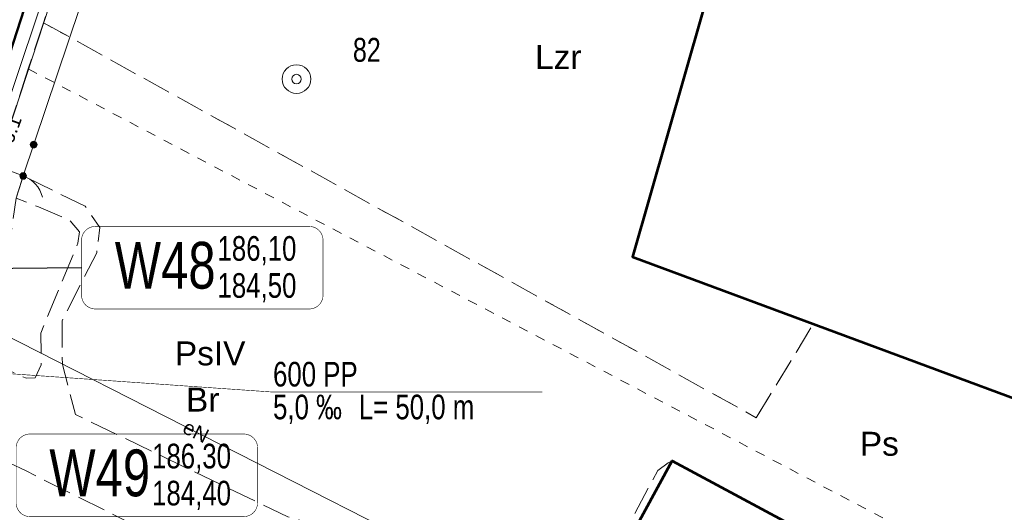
# Model space of a CAD drawing. Header units: metres. Extents: x 7482748 to 7484637, y 5684406 to 5687014.
# Tile 109 of 180: x 7483413 to 7483465, y 5686110 to 5686136. Entities that reach past the tile are written whole.
import ezdxf
from ezdxf.enums import TextEntityAlignment as Align
from ezdxf.lldxf.tags import DXFTag

# ---------------------------------------------------------------- set-up
doc = ezdxf.new("R2010")
doc.units = ezdxf.units.M
doc.header["$MEASUREMENT"] = 0
for name, pattern in [('KTJZ01_500', [2, 1.5, -0.5]), ('l217_500', [2, 1.5, -0.5]), ('l218_500', [1, 0.5, -0.5])]:
    doc.linetypes.add(name, pattern=pattern)
for name, color, linetype, lineweight in [('.k deszczowa', 200, 'Continuous', 50), ('_Dzialki', 7, 'Continuous', 0), ('_Dzialki_opis', 7, 'Continuous', 0), ('_Kontury', 7, 'Continuous', 0), ('_Kontury_opis', 7, 'Continuous', 0), ('_Uzytki', 7, 'Continuous', 0), ('_Uzytki_opis', 7, 'Continuous', 0), ('_Zakres2', 7, 'Continuous', 0), ('EGB_Budynek', 7, 'Continuous', 0), ('GES__SUUS13_P', 7, 'Continuous', 13), ('KTOK04', 7, 'KTOK04L_500', 13), ('KTOK05_01', 7, 'Continuous', 13)]:
    doc.layers.add(name, color=color, linetype=linetype, lineweight=lineweight)
doc.layers.add('GES__SUPE_pL', color=1, linetype='Continuous', lineweight=13, true_color=0xff0000)
doc.layers.add('GES__SUPE_pT', color=1, linetype='Continuous', lineweight=13, true_color=0xff0000, transparency=0.25)
doc.layers.add('IS_Opisy_działek_Net', color=7, linetype='SOLID', true_color=0x000000)
doc.layers.add('IS_Węzeł_sieci_kanalizacyjnej_-_opisy', color=7, linetype='Continuous')
for name, color, linetype, lineweight, transparency in [('KTJZ01_O', 7, 'KTJZ01_500', 13, 0.5), ('KTPL01_O', 7, 'KTJZ01_500', 13, 0.5), ('PTRW02_O', 7, 'Continuous', 13, 0.5), ('RTPW01_G', 7, 'Continuous', 13, 0.25)]:
    doc.layers.add(name, color=color, linetype=linetype, lineweight=lineweight, transparency=transparency)
doc.styles.get("Standard").update_dxf_attribs({"font": 'simplex.shx', "width": 0.75})
doc.styles.add('STYL_ARIAL', font='simplex.shx', dxfattribs={"width": 0.75, "oblique": 0.1})
doc.styles.add('Style-Arial', font='arial.ttf')
doc.linetypes.add('KTOK04L_500', pattern='A,0,[119,IS_LineDef.shx,S=0.01,R=0,X=0,Y=0],1', length=1)
tags = doc.linetypes.add('SOLID', pattern=[10, 10, 0]).pattern_tags.tags
tags[6:7] = [DXFTag(74, 4), DXFTag(75, 0), DXFTag(340, '0'), DXFTag(46, 0.0), DXFTag(50, 0.0), DXFTag(44, 0.0), DXFTag(45, 0.0)]
tags[4:5] = [DXFTag(74, 4), DXFTag(75, 0), DXFTag(340, '0'), DXFTag(46, 0.0), DXFTag(50, 0.0), DXFTag(44, 0.0), DXFTag(45, 0.0)]

# ---------------------------------------------------------------- blocks, each defined once
blk = doc.blocks.new('SUUS13')
at = {"layer": 'GES__SUUS13_P', "linetype": 'Continuous', "lineweight": 13}
for radius in [0.75, 0.25]:
    blk.add_circle((0, 0), radius, dxfattribs=at)

msp = doc.modelspace()

# ---------------------------------------------------------------- hatches: boundary and pattern name
at = {"layer": 'KTOK05_01', "linetype": 'Continuous', "lineweight": 13}
h = msp.add_hatch(color=256, dxfattribs=at)
edge = h.paths.add_edge_path()
edge.add_arc((7483413.88131, 5686129.52891), 0.175, 0, 360)
h = msp.add_hatch(color=256, dxfattribs=at)
edge = h.paths.add_edge_path()
edge.add_arc((7483413.33, 5686127.89), 0.175, 0, 360)

# ---------------------------------------------------------------- linework, layer by layer
at = {"layer": '.k deszczowa', "linetype": 'Continuous'}
msp.add_lwpolyline([(7483413.98427, 5686138.46422), (7483398.56771, 5686090.83497)], dxfattribs=at)
at = {"layer": '_Dzialki', "color": 96, "linetype": 'Continuous', "true_color": 0x008000, "flags": 128}
msp.add_lwpolyline([(7483405.14, 5686107.61), (7483424.28, 5686166.12)], dxfattribs=at)
at = {"layer": '_Kontury', "color": 96, "linetype": 'l217_500', "true_color": 0x008000, "flags": 128}
for points in [[(7483416.99, 5686143.84), (7483414.4, 5686135.91)], [(7483414.4, 5686135.91), (7483413.6, 5686133.49)], [(7483414.4, 5686135.91), (7483451.68, 5686115.24)], [(7483413.6, 5686133.49), (7483405.14, 5686107.61)], [(7483451.68, 5686115.24), (7483454.67, 5686120.15)]]:
    msp.add_lwpolyline(points, dxfattribs=at)
at = {"layer": '_Uzytki', "color": 96, "linetype": 'l218_500', "true_color": 0x008000, "flags": 128}
for points in [[(7483416.99, 5686143.84), (7483414.4, 5686135.91)], [(7483414.4, 5686135.91), (7483413.6, 5686133.49)], [(7483414.4, 5686135.91), (7483451.68, 5686115.24)], [(7483413.6, 5686133.49), (7483405.14, 5686107.61)], [(7483413.6, 5686133.49), (7483463.94, 5686107.04)], [(7483451.68, 5686115.24), (7483454.67, 5686120.15)]]:
    msp.add_lwpolyline(points, dxfattribs=at)
at = {"layer": '_Zakres2', "color": 250, "linetype": 'Continuous', "lineweight": 53, "flags": 128}
msp.add_lwpolyline([(7483469.46, 5686200.94), (7483457.15, 5686175.34), (7483454.19, 5686160.77), (7483450.68, 5686142.8), (7483445.21, 5686123.66), (7483469.65, 5686114.59), (7483521.99, 5686042.72), (7483521.41, 5686032.76), (7483497.78, 5685988.42), (7483466.13, 5686001.7), (7483413.53, 5686020.4), (7483407.67, 5685973.53), (7483350.64, 5685913.76), (7483321.93, 5685933.1), (7483288.55, 5685901.25)], dxfattribs=at)
at = {"layer": 'EGB_Budynek', "color": 7, "linetype": 'Continuous', "lineweight": 53, "flags": 128}
msp.add_lwpolyline([(7483450.86, 5686105.61), (7483456.15, 5686102.77), (7483453.03, 5686096.95), (7483450.91, 5686098.09), (7483448.64, 5686093.86), (7483434.24, 5686101.47), (7483437.4, 5686107.29), (7483442.68, 5686104.52), (7483447.28, 5686112.98), (7483453.13, 5686109.84), (7483450.86, 5686105.61)], dxfattribs=at)
at = {"layer": 'GES__SUPE_pL', "linetype": 'Continuous', "lineweight": 13, "flags": 128}
msp.add_lwpolyline([(7483396.97, 5686123.89), (7483397.39, 5686124.72), (7483397.66, 5686124.93), (7483398.58, 5686124.61), (7483409.18, 5686120.83), (7483411.24, 5686120.15), (7483436.05, 5686107.52), (7483432.92, 5686101.16), (7483438.59, 5686097.82), (7483439.15, 5686098.88)], dxfattribs=at)
at = {"layer": 'IS_Węzeł_sieci_kanalizacyjnej_-_opisy', "color": 18, "linetype": 'SOLID', "ltscale": 0.01, "true_color": 0x000000, "const_width": 0.03}
for points in [[(7483417.10656, 5686120.93033), (7483428.29656, 5686120.93033, 0.414214), (7483429.01656, 5686121.65033), (7483429.01656, 5686124.53033, 0.414214), (7483428.29656, 5686125.25033), (7483417.10656, 5686125.25033, 0.414214), (7483416.38656, 5686124.53033), (7483416.38656, 5686121.65033, 0.414214), (7483417.10656, 5686120.93033)], [(7483413.68322, 5686110.06398), (7483424.87322, 5686110.06398, 0.414214), (7483425.59322, 5686110.78398), (7483425.59322, 5686113.66398, 0.414214), (7483424.87322, 5686114.38398), (7483413.68322, 5686114.38398, 0.414214), (7483412.96322, 5686113.66398), (7483412.96322, 5686110.78398, 0.414214), (7483413.68322, 5686110.06398)]]:
    msp.add_lwpolyline(points, format="xyb", dxfattribs=at)
at = {"layer": 'IS_Węzeł_sieci_kanalizacyjnej_-_opisy', "color": 18, "linetype": 'SOLID', "ltscale": 0.01, "true_color": 0x000000}
msp.add_lwpolyline([(7483416.38656, 5686123.09033), (7483407.39356, 5686122.99773)], dxfattribs=at)
at = {"layer": 'IS_Węzeł_sieci_kanalizacyjnej_-_opisy', "color": 200, "linetype": 'SOLID', "ltscale": 0.01, "const_width": 0.03}
msp.add_lwpolyline([(7483407.33234, 5686117.9128), (7483426.40234, 5686116.58), (7483440.48234, 5686116.58)], dxfattribs=at)
at = {"layer": 'KTJZ01_O', "linetype": 'KTJZ01_500', "lineweight": 13, "flags": 128}
msp.add_lwpolyline([(7483409.52, 5686129.91), (7483404.07, 5686113.93), (7483405.15, 5686114.09), (7483406.78, 5686114.17), (7483409.34, 5686114.4), (7483410.79, 5686118.51), (7483411.51, 5686120.4), (7483412.39, 5686122.83), (7483412.96, 5686126.73), (7483413.33, 5686127.89), (7483410.55, 5686128.93), (7483409.52, 5686129.91)], close=True, dxfattribs=at)
at = {"layer": 'KTOK04', "linetype": 'Continuous', "lineweight": 13}
msp.add_line((7483413.33, 5686127.89), (7483412.96, 5686126.73), dxfattribs=at)
msp.add_arc((7483412.87, 5686126.46), 1.5, 12.31, 72.31, dxfattribs=at)
at = {"layer": 'KTOK05_01', "linetype": 'Continuous', "lineweight": 13, "flags": 128}
msp.add_lwpolyline([(7483452.21, 5686150.64), (7483445.86, 5686154.1), (7483425.82, 5686165.02), (7483413.33, 5686127.89)], dxfattribs=at)
at = {"layer": 'KTOK05_01', "linetype": 'Continuous', "lineweight": 13}
for centre in [(7483413.88, 5686129.53), (7483413.33, 5686127.89)]:
    msp.add_circle(centre, 0.175, dxfattribs=at)
at = {"layer": 'KTPL01_O', "linetype": 'KTJZ01_500', "lineweight": 13, "flags": 128}
msp.add_lwpolyline([(7483410.79, 5686118.51), (7483409.34, 5686114.4), (7483413.45, 5686112.47), (7483420.19, 5686109.1), (7483428.4, 5686099.66), (7483431.53, 5686096.78), (7483438.07, 5686093.28), (7483438.78, 5686093.16), (7483439.23, 5686093.48), (7483440.38, 5686094.94), (7483441.76, 5686095.44), (7483449.08, 5686091.95), (7483450.83, 5686093.67), (7483452.47, 5686094.19), (7483455.93, 5686092.64), (7483456.51, 5686092.63), (7483458.35, 5686094.11), (7483459.76, 5686095.81), (7483460.72, 5686098.3), (7483460.77, 5686100.65), (7483459.37, 5686102.38), (7483457.82, 5686103.13), (7483455.88, 5686103.59), (7483454.45, 5686104.89), (7483453.84, 5686107.04), (7483454.15, 5686109.11), (7483453.69, 5686109.54), (7483453.13, 5686109.84), (7483450.86, 5686105.61), (7483456.15, 5686102.77), (7483453.03, 5686096.95), (7483450.91, 5686098.09), (7483448.64, 5686093.86), (7483434.24, 5686101.47), (7483437.4, 5686107.29), (7483442.68, 5686104.52), (7483447.28, 5686112.98), (7483447.07, 5686112.88), (7483446.53, 5686112.47), (7483443.65, 5686107.14), (7483442.4, 5686106.86), (7483436.96, 5686108.99), (7483435.11, 5686109.28), (7483430.79, 5686109.07), (7483427.18, 5686110.05), (7483416.06, 5686115.41), (7483415.38, 5686118.02), (7483415.37, 5686120.31), (7483417.18, 5686123.87), (7483417.35, 5686125.19), (7483416.57, 5686126.31), (7483413.33, 5686127.89), (7483412.96, 5686126.73), (7483414.13, 5686126.27), (7483415.75, 5686125.59), (7483416.27, 5686124.96), (7483416.19, 5686124.37), (7483414.25, 5686119.67), (7483414.28, 5686118.01), (7483413.95, 5686117.32), (7483413.5, 5686117.3), (7483410.79, 5686118.51)], close=True, dxfattribs=at)
at = {"layer": 'PTRW02_O', "linetype": 'Continuous', "lineweight": 13, "flags": 128}
msp.add_lwpolyline([(7483424.56, 5686166.9), (7483423.89, 5686167.19), (7483423.13, 5686167.44), (7483414.24, 5686141.51), (7483410.13, 5686129.33), (7483410.53, 5686129), (7483411.5, 5686128.67), (7483415.64, 5686140.99), (7483424.56, 5686166.9)], close=True, dxfattribs=at)

# ---------------------------------------------------------------- block references
at = {"layer": 'GES__SUUS13_P', "linetype": 'Continuous', "lineweight": 13}
msp.add_blockref('SUUS13', (7483427.63, 5686132.96), dxfattribs=at)

# ---------------------------------------------------------------- texts
at = {"layer": '.k deszczowa', "linetype": 'Continuous', "char_height": 1.2888}
for s, insert, attachment_point in [('{\\fArial|b0|i0|c238|p34;600 PP}', (7483426.40234, 5686116.8536), 7), ('{\\fArial|b0|i0|c238|p34;5,0 ‰}', (7483426.40234, 5686116.4432), 1), ('{\\fArial|b0|i0|c238|p34;L= 50,0 m}', (7483430.88672, 5686116.4432), 1)]:
    msp.add_mtext(s, dxfattribs=dict(at, insert=insert, attachment_point=attachment_point))
at = {"layer": '_Dzialki_opis', "color": 96, "true_color": 0x008000, "insert": (7483430.58, 5686133.85), "char_height": 1.25, "attachment_point": 7, "line_spacing_factor": 0.6, "style": 'STYL_ARIAL'}
msp.add_mtext('\\fArial|b0|i0|c238238|p39;82', dxfattribs=at)
at = {"layer": '_Kontury_opis', "color": 96, "linetype": 'Continuous', "lineweight": 13, "true_color": 0x008000, "style": 'Style-Arial'}
msp.add_text('PsIV', height=1.25, dxfattribs=at).set_placement((7483421.27, 5686117.98))
at = {"layer": '_Uzytki_opis', "color": 96, "linetype": 'Continuous', "lineweight": 13, "true_color": 0x008000, "style": 'Style-Arial'}
for s, p in [('Lzr', (7483440.11, 5686133.49)), ('Br', (7483421.85, 5686115.56)), ('Ps', (7483457.1, 5686113.25))]:
    msp.add_text(s, height=1.25, dxfattribs=at).set_placement(p)
at = {"layer": 'GES__SUPE_pT', "linetype": 'Continuous', "lineweight": 13, "style": 'Style-Arial'}
msp.add_text('eN', height=0.75, rotation=332.89, dxfattribs=at).set_placement((7483422.37, 5686114.52), align=Align.MIDDLE_CENTER)
at = {"layer": 'IS_Opisy_działek_Net', "linetype": 'Continuous', "ltscale": 0.01, "char_height": 1.2888, "attachment_point": 7}
for insert in [(7483430.00234, 5686116.8536), (7483440.49234, 5686115.8536), (7483440.49234, 5686115.8536)]:
    msp.add_mtext('\\fArial|b0|i0;', dxfattribs=dict(at, insert=insert))
at = {"layer": 'IS_Węzeł_sieci_kanalizacyjnej_-_opisy', "color": 18, "linetype": 'SOLID', "ltscale": 0.01, "true_color": 0x000000}
for s, insert, char_height, attachment_point in [('\\fArial|b0|i0;W48', (7483423.39656, 5686121.95873), 2.448, 9), ('\\fArial|b0|i0;186,10', (7483423.49656, 5686123.21393), 1.2888, 7), ('\\fArial|b0|i0;184,50', (7483423.49656, 5686122.80353), 1.2888, 1), ('\\fArial|b0|i0;W49', (7483419.97322, 5686111.09238), 2.448, 9), ('\\fArial|b0|i0;186,30', (7483420.07322, 5686112.34758), 1.2888, 7), ('\\fArial|b0|i0;184,40', (7483420.07322, 5686111.93718), 1.2888, 1)]:
    msp.add_mtext(s, dxfattribs=dict(at, insert=insert, char_height=char_height, attachment_point=attachment_point))
at = {"layer": 'RTPW01_G', "linetype": 'Continuous', "lineweight": 13, "style": 'Style-Arial'}
msp.add_text('186.1', height=0.75, rotation=70.21, dxfattribs=at).set_placement((7483411.68, 5686128.67), align=Align.TOP_LEFT)

doc.saveas('drawing.dxf')
